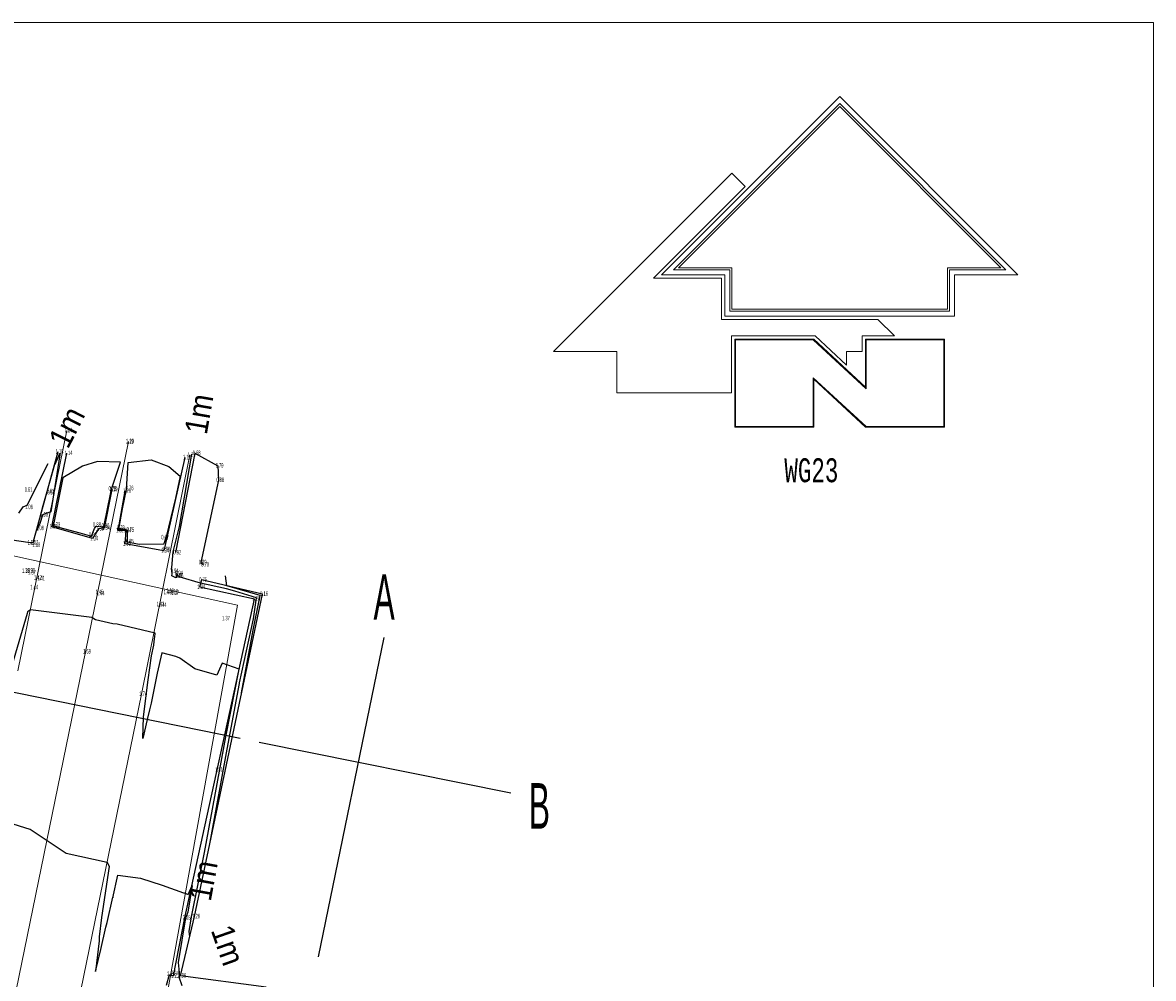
# Model space of a CAD drawing. Extents: x -154 to 271, y -55 to 278.
# Tile 7 of 9: x -12 to 37, y 121 to 163. Entities that reach past the tile are written whole.
import ezdxf
from ezdxf.enums import TextEntityAlignment as Align

# ---------------------------------------------------------------- set-up
doc = ezdxf.new("R2010")
doc.units = 0
doc.header["$PDSIZE"] = 0.2
doc.layers.add('A1_VPM', color=7, linetype='Continuous')
doc.layers.add('INSET', color=7, linetype='Continuous')
doc.styles.add('Arial Narrow', font='arial.ttf', dxfattribs={"height": 1})
doc.styles.add('Monospac821 BT', font='Monospac821 BT', dxfattribs={"height": 1})

msp = doc.modelspace()

# ---------------------------------------------------------------- linework, layer by layer
at = {"layer": 'A1_VPM', "color": 7, "lineweight": 18}
for p, q in [((37.252, 163.302), (-70.143, 163.302)), ((37.252, 72.295), (37.252, 163.302)), ((37.252, 72.295), (37.252, 163.302)), ((16.168, 152.446), (23.466, 159.743)), ((23.466, 159.618), (16.382, 152.534)), ((23.466, 159.743), (30.763, 152.446)), ((30.55, 152.534), (23.466, 159.618)), ((10.887, 148.856), (18.719, 156.688)), ((18.719, 156.688), (19.304, 156.103)), ((19.304, 156.103), (15.277, 152.077)), ((15.277, 152.077), (18.266, 152.077)), ((18.635, 152.446), (16.168, 152.446)), ((16.382, 152.534), (18.724, 152.534)), ((18.266, 152.077), (18.266, 150.263)), ((18.635, 150.632), (18.635, 152.446)), ((18.724, 152.534), (18.724, 150.72)), ((28.207, 150.72), (28.207, 152.534)), ((28.207, 152.534), (30.55, 152.534)), ((30.763, 152.446), (28.296, 152.446)), ((28.296, 152.446), (28.296, 150.632)), ((28.296, 150.632), (18.635, 150.632)), ((18.724, 150.72), (28.207, 150.72)), ((18.266, 150.263), (25.144, 150.263)), ((25.144, 150.263), (25.868, 149.539)), ((22.393, 149.539), (18.709, 149.539)), ((18.709, 149.539), (18.709, 147.042)), ((23.771, 148.258), (22.393, 149.539)), ((25.868, 149.539), (24.449, 149.539)), ((24.449, 149.539), (24.449, 148.856)), ((13.667, 148.856), (10.887, 148.856)), ((13.667, 147.042), (13.667, 148.856)), ((24.449, 148.856), (23.771, 148.856)), ((23.771, 148.856), (23.771, 148.258)), ((18.709, 147.042), (13.667, 147.042))]:
    msp.add_line(p, q, dxfattribs=at)
at = {"layer": 'A1_VPM', "color": 137, "lineweight": 18}
for p, q in [((15.633, 152.224), (23.466, 160.056)), ((23.466, 160.056), (31.298, 152.224)), ((18.414, 152.224), (15.633, 152.224)), ((18.414, 150.41), (18.414, 152.224)), ((31.298, 152.224), (28.517, 152.224)), ((28.517, 152.224), (28.517, 150.41)), ((28.517, 150.41), (18.414, 150.41)), ((18.857, 145.533), (18.857, 149.391)), ((18.857, 149.391), (22.335, 149.391)), ((18.886, 145.562), (18.886, 149.362)), ((18.886, 149.362), (22.305, 149.362)), ((22.305, 149.362), (24.626, 147.221)), ((22.335, 149.391), (24.596, 147.288)), ((24.596, 149.391), (28.074, 149.391)), ((24.596, 147.288), (24.596, 149.391)), ((24.626, 147.221), (24.626, 149.362)), ((24.626, 149.362), (28.045, 149.362)), ((28.045, 149.362), (28.045, 145.562)), ((28.074, 149.391), (28.074, 145.533)), ((24.626, 145.562), (22.305, 147.703)), ((22.305, 147.703), (22.305, 145.562)), ((24.596, 145.533), (22.335, 147.635)), ((22.335, 147.635), (22.335, 145.533)), ((22.335, 145.533), (18.857, 145.533)), ((22.305, 145.562), (18.886, 145.562)), ((28.074, 145.533), (24.596, 145.533)), ((28.045, 145.562), (24.626, 145.562))]:
    msp.add_line(p, q, dxfattribs=at)
at = {"layer": 'INSET', "color": 216, "lineweight": 15}
for p, q in [((-12.651, 134.835, 1.774), (-10.505, 145.389, 1.237)), ((-7.798, 144.903, 1.204), (-9.687, 135.666, 1.687)), ((-7.218, 133.805, 1.739), (-5.092, 144.31, 1.212)), ((-9.687, 135.666, 1.687), (-16.389, 102.877, 3.343)), ((-13.258, 104.42, 3.201), (-7.218, 133.805, 1.739))]:
    msp.add_line(p, q, dxfattribs=at)
at = {"layer": 'INSET', "color": 252, "lineweight": 25}
for p, q in [((-10.897, 144.449, 1.175), (-11.999, 140.449, 1.122)), ((-11.157, 141.161, 1.29), (-10.497, 144.383, 1.141)), ((-6.208, 140.158, 1.3), (-5.295, 144.196, 1.099)), ((-4.869, 144.385, 0.676), (-5.724, 140.02, 0.922)), ((-4.869, 144.385, 0.676), (-3.862, 143.833, 0.793)), ((-3.862, 143.833, 0.793), (-3.834, 143.198, 0.875)), ((-3.834, 143.198, 0.875), (-4.607, 139.584, 0.888)), ((-8.521, 142.789, 1.191), (-8.854, 141.096, 1.344)), ((-8.246, 140.991, 1.324), (-7.932, 142.729, 1.257)), ((-9.368, 140.635, 1.339), (-11.157, 141.161, 1.29)), ((-9.115, 141.069, 1.299), (-9.368, 140.635, 1.339)), ((-8.854, 141.096, 1.344), (-9.115, 141.069, 1.299)), ((-7.897, 140.998, 1.339), (-8.246, 140.991, 1.324)), ((-7.937, 140.408, 1.364), (-7.897, 140.998, 1.339)), ((-12.12, 140.457, 1.238), (-13.013, 140.58, 1.21)), ((-11.999, 140.449, 1.122), (-12.12, 140.457, 1.238)), ((-6.254, 140.096, 1.34), (-7.937, 140.408, 1.364)), ((-6.254, 140.096, 1.34), (-6.208, 140.158, 1.3)), ((-4.607, 139.584, 0.888), (-4.495, 139.481, 0.704)), ((-4.588, 138.821, 0.745), (-4.667, 138.504, 1.344)), ((-1.907, 138.201, 0.161), (-4.588, 138.821, 0.745)), ((-4.891, 124.034, 1.26), (-1.907, 138.201, 0.161)), ((-2.249, 137.983, 1.284), (-4.667, 138.504, 1.344)), ((-5.309, 123.973, 2.053), (-2.249, 137.983, 1.81)), ((-5.812, 121.431, 2.213), (-5.309, 123.973, 2.053)), ((-5.503, 121.434, 1.963), (-4.891, 124.034, 1.26)), ((-6.114, 121.015, 2.249), (-5.996, 121.496, 2.187)), ((-5.996, 121.496, 2.187), (-5.812, 121.431, 2.213)), ((-1.743, 120.933, 0.61), (-5.503, 121.434, 1.963))]:
    msp.add_line(p, q, dxfattribs=at)
at = {"layer": 'INSET', "color": 1, "lineweight": 25}
for p, q in [((-10.802, 144.321, 1), (-11.205, 141.817, 1)), ((-11.021, 143.911, 1), (-10.803, 144.378, 1)), ((-10.803, 144.378, 1), (-10.802, 144.321, 1)), ((-5.554, 141.174, 1), (-5.004, 144.34, 1)), ((-12.24, 142.108, 1), (-11.318, 143.931, 1)), ((-11.177, 143.382, 1), (-11.022, 143.906, 1)), ((-11.022, 143.906, 1), (-11.021, 143.911, 1)), ((-9.806, 143.822, 1), (-10.682, 143.303, 1)), ((-9.147, 144.026, 1), (-9.806, 143.822, 1)), ((-8.137, 143.991, 1), (-9.147, 144.026, 1)), ((-8.541, 142.807, 1), (-8.137, 143.991, 1)), ((-7.872, 142.787, 1), (-7.811, 143.986, 1)), ((-7.811, 143.986, 1), (-6.794, 144.099, 1)), ((-6.794, 144.099, 1), (-6.021, 143.806, 1)), ((-6.021, 143.806, 1), (-5.517, 143.385, 1)), ((-11.54, 142.092, 1), (-11.177, 143.382, 1)), ((-10.682, 143.303, 1), (-11.043, 141.482, 1)), ((-5.517, 143.385, 1), (-5.724, 142.411, 1)), ((-8.756, 141.731, 1), (-8.543, 142.802, 1)), ((-8.543, 142.802, 1), (-8.541, 142.807, 1)), ((-8.062, 141.939, 1), (-7.872, 142.787, 1)), ((-5.724, 142.411, 1), (-6.139, 140.72, 1)), ((-12.617, 141.754, 1), (-12.425, 142.031, 1)), ((-12.425, 142.031, 1), (-12.24, 142.108, 1)), ((-11.833, 140.985, 1), (-11.54, 142.092, 1)), ((-11.578, 141.662, 1), (-11.692, 141.301, 1)), ((-11.57, 141.678, 1), (-11.578, 141.662, 1)), ((-11.205, 141.817, 1), (-11.57, 141.678, 1)), ((-8.872, 141.164, 1), (-8.756, 141.731, 1)), ((-8.222, 141.047, 1), (-8.062, 141.939, 1)), ((-11.692, 141.301, 1), (-11.833, 140.985, 1)), ((-11.043, 141.482, 1), (-11.095, 141.195, 1)), ((-11.095, 141.195, 1), (-11.088, 141.193, 1)), ((-11.088, 141.193, 1), (-9.927, 140.897, 1)), ((-9.282, 141.074, 1), (-9.211, 141.186, 1)), ((-9.211, 141.186, 1), (-8.937, 141.155, 1)), ((-8.937, 141.155, 1), (-8.872, 141.164, 1)), ((-5.824, 140.049, 1), (-5.554, 141.174, 1)), ((-9.927, 140.897, 1), (-9.414, 140.75, 1)), ((-9.414, 140.75, 1), (-9.282, 141.074, 1)), ((-8.065, 141.051, 1), (-8.222, 141.047, 1)), ((-8.062, 141.051, 1), (-8.065, 141.051, 1)), ((-7.835, 141.005, 1), (-8.062, 141.051, 1)), ((-7.845, 140.476, 1), (-7.835, 140.659, 1)), ((-7.835, 140.659, 1), (-7.835, 141.005, 1)), ((-6.139, 140.72, 1), (-6.231, 140.407, 1)), ((-7.323, 140.377, 1), (-7.845, 140.476, 1)), ((-6.255, 140.393, 1), (-7.323, 140.377, 1)), ((-6.231, 140.407, 1), (-6.255, 140.393, 1)), ((-5.893, 139.363, 1), (-5.824, 140.049, 1)), ((-5.894, 139.338, 1), (-5.893, 139.363, 1)), ((-5.872, 139.091, 1), (-5.894, 139.338, 1)), ((-5.881, 138.997, 1), (-5.872, 139.091, 1)), ((-5.74, 138.924, 1), (-5.881, 138.997, 1)), ((-5.696, 138.919, 1), (-5.74, 138.924, 1)), ((-5.649, 139.094, 1), (-5.696, 138.919, 1)), ((-5.628, 139.002, 1), (-5.649, 139.094, 1)), ((-5.516, 138.948, 1), (-5.628, 139.002, 1)), ((-4.622, 138.686, 1), (-5.516, 138.948, 1)), ((-3.482, 138.425, 1), (-4.622, 138.686, 1)), ((-3.12, 138.327, 1), (-3.482, 138.425, 1)), ((-2.163, 138.038, 1), (-3.12, 138.327, 1)), ((-2.297, 137.113, 1), (-2.163, 138.038, 1)), ((-2.908, 134.308, 1), (-2.297, 137.113, 1)), ((-3.453, 131.392, 1), (-2.916, 134.27, 1)), ((-2.916, 134.27, 1), (-2.908, 134.308, 1)), ((-4.171, 127.466, 1), (-3.453, 131.392, 1)), ((-13.104, 128.177, 2), (-12.127, 127.878, 2)), ((-12.127, 127.878, 2), (-12.11, 127.872, 2)), ((-12.11, 127.872, 2), (-10.528, 126.816, 2)), ((-4.185, 127.386, 1), (-4.171, 127.466, 1)), ((-10.528, 126.816, 2), (-8.733, 126.417, 2)), ((-8.642, 126.231, 2), (-8.971, 124, 2)), ((-8.733, 126.417, 2), (-8.642, 126.231, 2)), ((-8.481, 124.856, 2), (-8.267, 125.852, 2)), ((-8.267, 125.852, 2), (-7.264, 125.726, 2)), ((-7.264, 125.726, 2), (-6.312, 125.416, 2)), ((-6.312, 125.416, 2), (-5.367, 125.082, 2)), ((-5, 125.392, 2), (-5.186, 124.222, 2)), ((-5.175, 124.996, 2), (-5, 125.392, 2)), ((-8.735, 123.769, 2), (-8.482, 124.879, 2)), ((-8.482, 124.879, 2), (-8.481, 124.856, 2)), ((-5.367, 125.082, 2), (-5.348, 125.075, 2)), ((-5.348, 125.075, 2), (-5.175, 124.996, 2)), ((-8.971, 124, 2), (-9.077, 123.141, 2)), ((-8.78, 123.562, 2), (-8.735, 123.769, 2)), ((-5.281, 123.977, 2), (-5.607, 122.013, 2)), ((-5.278, 123.993, 2), (-5.281, 123.977, 2)), ((-5.186, 124.222, 2), (-5.278, 123.993, 2)), ((-9.002, 122.587, 2), (-8.78, 123.562, 2)), ((-9.08, 122.972, 2), (-9.24, 121.616, 2)), ((-9.077, 123.141, 2), (-9.08, 122.972, 2)), ((-9.24, 121.616, 2), (-9.002, 122.587, 2)), ((-5.607, 122.013, 2), (-5.549, 121.434, 2)), ((-5.549, 121.434, 2), (-5.582, 121.38, 2)), ((-5.582, 121.38, 2), (-5.45, 121.003, 2))]:
    msp.add_line(p, q, dxfattribs=at)
at = {"layer": 'INSET', "color": 7, "lineweight": 18}
for p, q in [((-24.419, 142.412), (-3, 137.711)), ((-3, 137.711), (-6.075, 120.713))]:
    msp.add_line(p, q, dxfattribs=at)
at = {"layer": 'INSET', "color": 170, "lineweight": 25}
for p, q in [((-2.89, 131.862), (-41.239, 139.643, 1.54)), ((0.558, 122.267), (3.446, 136.291)), ((-2.047, 131.693), (9.016, 129.464))]:
    msp.add_line(p, q, dxfattribs=at)
at = {"layer": 'INSET', "color": 3, "lineweight": 25}
for p, q in [((-3.464, 138.561, 0.5), (-3.523, 139, 0.5)), ((-2.011, 138.135, 0.5), (-3.464, 138.561, 0.5)), ((-2.315, 136.613, 0.5), (-2.011, 138.135, 0.5)), ((-12.243, 137.345, 1.5), (-13.295, 133.765, 1.5)), ((-12.226, 137.418, 1.5), (-12.243, 137.345, 1.5)), ((-12.105, 137.504, 1.5), (-12.226, 137.418, 1.5)), ((-9.4, 137.17, 1.5), (-12.105, 137.504, 1.5)), ((-9.238, 137.062, 1.5), (-9.4, 137.17, 1.5)), ((-8.477, 136.892, 1.5), (-9.238, 137.062, 1.5)), ((-8.287, 136.881, 1.5), (-8.477, 136.892, 1.5)), ((-6.624, 136.48, 1.5), (-8.287, 136.881, 1.5)), ((-6.661, 136.124, 1.5), (-6.65, 136.217, 1.5)), ((-6.65, 136.217, 1.5), (-6.614, 136.46, 1.5)), ((-6.614, 136.46, 1.5), (-6.624, 136.48, 1.5)), ((-2.822, 133.864, 0.5), (-2.315, 136.613, 0.5)), ((-6.776, 135.489, 1.5), (-6.685, 135.949, 1.5)), ((-6.685, 135.949, 1.5), (-6.678, 135.966, 1.5)), ((-6.678, 135.966, 1.5), (-6.661, 136.106, 1.5)), ((-6.661, 136.106, 1.5), (-6.661, 136.124, 1.5)), ((-6.926, 134.44, 1.5), (-6.776, 135.489, 1.5)), ((-6.329, 135.626, 1.5), (-6.524, 134.72, 1.5)), ((-5.713, 135.462, 1.5), (-6.329, 135.626, 1.5)), ((-5.538, 135.382, 1.5), (-5.713, 135.462, 1.5)), ((-4.883, 134.91, 1.5), (-5.538, 135.382, 1.5)), ((-6.524, 134.72, 1.5), (-6.789, 133.407, 1.5)), ((-3.908, 134.636, 1.5), (-4.883, 134.91, 1.5)), ((-3.672, 135.169, 1.5), (-3.908, 134.636, 1.5)), ((-2.923, 134.9, 1.5), (-3.672, 135.169, 1.5)), ((-3.517, 131.928, 1.5), (-2.923, 134.9, 1.5)), ((-7.127, 132.806, 1.5), (-6.926, 134.44, 1.5)), ((-2.828, 133.832, 0.5), (-2.822, 133.864, 0.5)), ((-6.789, 133.407, 1.5), (-6.87, 133.113, 1.5)), ((-7.163, 131.863, 1.5), (-7.127, 132.806, 1.5)), ((-6.968, 132.693, 1.5), (-7.163, 131.863, 1.5)), ((-6.87, 133.121, 1.5), (-6.968, 132.693, 1.5)), ((-6.87, 133.113, 1.5), (-6.87, 133.121, 1.5)), ((-4.454, 126.844, 1.5), (-3.517, 131.927, 1.5)), ((-5.018, 124.016, 1.5), (-4.454, 126.844, 1.5)), ((-5.123, 123.379, 1.5), (-5.018, 124.016, 1.5)), ((-5.1, 123.148, 1.5), (-5.123, 123.379, 1.5)), ((-5.1, 123.147, 1.5), (-5.1, 123.148, 1.5))]:
    msp.add_line(p, q, dxfattribs=at)
at = {"layer": 'INSET', "color": 1, "lineweight": 0}
msp.add_point((-4.622, 138.686, 1), dxfattribs=at)
at = {"layer": 'INSET', "color": 3, "lineweight": 0}
msp.add_point((-3.517, 131.928, 1.5), dxfattribs=at)

# ---------------------------------------------------------------- texts
at = {"layer": 'A1_VPM', "color": 7, "style": 'Monospac821 BT', "width": 0.666667}
msp.add_text('WG23', height=1.05, dxfattribs=at).set_placement((21.034, 142.799), align=Align.BOTTOM_LEFT)
at = {"layer": 'INSET', "color": 1, "style": 'Arial Narrow', "width": 0.9}
for rotation, p in [(80.1405, (-4.696, 146.113)), (80.1405, (-4.696, 146.113)), (63.1836, (-10.506, 145.537)), (63.1836, (-10.506, 145.537)), (79.5505, (-4.512, 125.616)), (79.5505, (-4.512, 125.616)), (289.2979, (-3.422, 122.777)), (289.2979, (-3.422, 122.777))]:
    msp.add_text('1m', height=1, rotation=rotation, dxfattribs=at).set_placement(p, align=Align.MIDDLE)
at = {"layer": 'INSET', "color": 7, "style": 'Arial Narrow', "width": 0.5}
for s, p in [(' 1.24', (-10.456, 145.41)), (' 1.19', (-7.759, 144.9)), (' 1.20', (-7.749, 144.924)), (' 1.18', (-10.848, 144.47)), (' 1.14', (-10.448, 144.404)), (' 1.10', (-5.246, 144.217)), (' 1.21', (-5.043, 144.331)), (' 0.68', (-4.82, 144.406)), (' 0.79', (-3.813, 143.854)), (' 0.88', (-3.785, 143.219)), (' 0.61', (-12.207, 142.796)), (' 0.61', (-11.247, 142.727)), (' 0.63', (-11.216, 142.675)), (' 0.75', (-8.521, 142.841)), (' 1.19', (-8.472, 142.81)), (' 1.19', (-8.469, 142.818)), (' 1.26', (-7.883, 142.75)), (' 0.76', (-7.765, 142.862)), (' 1.06', (-12.188, 142.031)), (' 1.00', (-11.523, 141.702)), (' 1.06', (-11.703, 141.107)), (' 1.29', (-11.108, 141.182)), (' 0.73', (-10.987, 141.247)), (' 0.88', (-9.201, 141.256)), (' 1.30', (-9.066, 141.09)), (' 0.90', (-8.828, 141.204)), (' 1.34', (-8.805, 141.117)), (' 1.32', (-8.197, 141.012)), (' 0.73', (-8.151, 141.115)), (' 1.34', (-7.848, 141.019)), (' 0.75', (-7.74, 141.03)), (' 0.88', (-9.381, 140.811)), (' 1.34', (-9.319, 140.656)), (' 0.85', (-7.757, 140.525)), (' 0.67', (-6.206, 140.702)), (' 1.24', (-12.071, 140.478)), (' 1.12', (-11.95, 140.47)), (' 1.18', (-11.864, 140.365)), (' 1.36', (-7.888, 140.429)), (' 1.34', (-6.205, 140.117)), (' 1.30', (-6.159, 140.179)), (' 0.92', (-5.675, 140.041)), (' 0.89', (-4.558, 139.605)), (' 1.39', (-12.323, 139.232)), (' 1.19', (-12.193, 139.248)), (' 1.20', (-12.092, 139.244)), (' 1.37', (-12.058, 139.16)), (' 0.94', (-5.783, 139.23)), (' 0.94', (-5.596, 139.133)), (' 0.96', (-5.573, 139.024)), (' 0.70', (-4.446, 139.502)), (' 1.42', (-11.797, 138.938)), (' 1.41', (-11.657, 138.903)), (' 1.33', (-5.619, 139.011)), (' 1.34', (-4.618, 138.525)), (' 0.75', (-4.539, 138.842)), (' 1.44', (-11.961, 138.506)), (' 1.45', (-9.09, 138.297)), (' 1.44', (-9.042, 138.25)), (' 1.40', (-6.096, 138.289)), (' 1.18', (-5.986, 138.353)), (' 1.19', (-5.809, 138.318)), (' 1.37', (-5.761, 138.266)), (' 0.16', (-1.858, 138.222)), (' 1.43', (-6.411, 137.764)), (' 1.44', (-6.317, 137.728)), (' 1.28', (-2.2, 138.004)), (' 1.37', (-3.532, 137.143)), (' 1.69', (-9.638, 135.687)), (' 1.74', (-7.169, 133.826)), (' 1.81', (-3.84, 130.496)), (' 2.05', (-5.26, 123.994)), (' 1.26', (-4.842, 124.055)), (' 2.19', (-5.947, 121.517)), (' 2.24', (-5.776, 121.553)), (' 2.21', (-5.763, 121.452)), (' 1.96', (-5.454, 121.455))]:
    msp.add_text(s, height=0.2, dxfattribs=at).set_placement(p, align=Align.MIDDLE)
at = {"layer": 'INSET', "color": 170, "style": 'Arial Narrow', "width": 0.5}
for s, p in [('A', (2.977, 136.474)), ('B', (9.8, 127.295))]:
    msp.add_text(s, height=2, dxfattribs=at).set_placement(p, align=Align.BOTTOM_LEFT)

doc.saveas('drawing.dxf')
